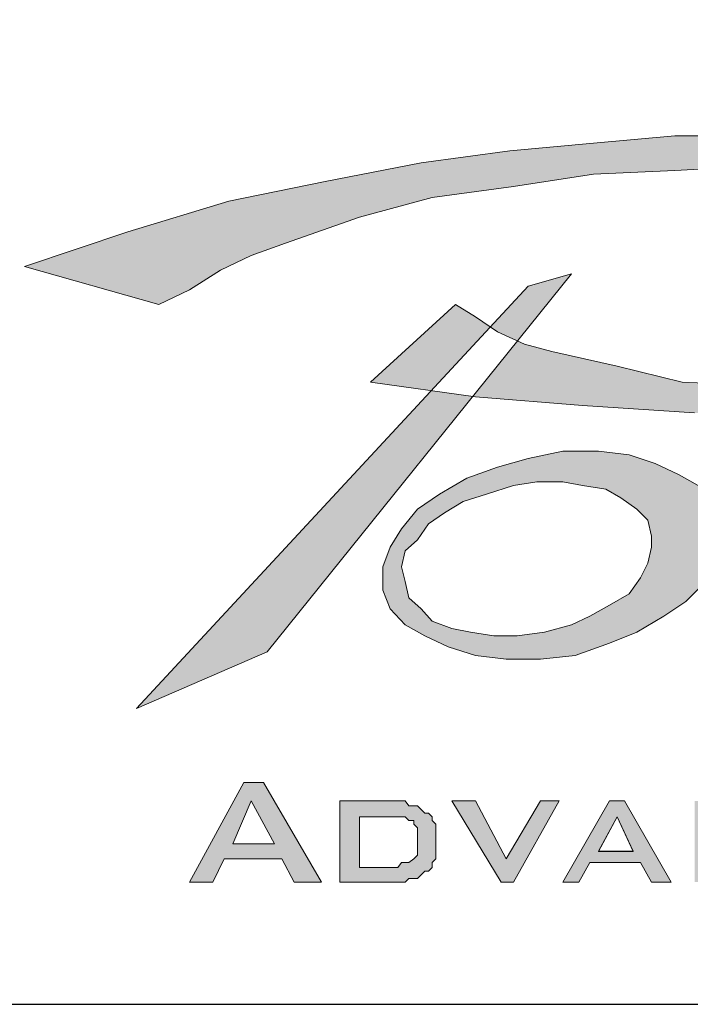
# Paper-space layout 'A3-V (Narrow)' of a CAD drawing. Header units: millimetres. Extents: x -4 to 293, y -14 to 406.
# Tile 4 of 17: x 101 to 114, y 6 to 25. Entities that reach past the tile are written whole.
import ezdxf

# ---------------------------------------------------------------- set-up
doc = ezdxf.new("R2010")
doc.units = ezdxf.units.MM
for name, color, linetype in [('Disegno1', 2, 'Continuous'), ('Tabella', 7, 'Continuous'), ('TabellaCampi', 2, 'Continuous'), ('TabellaIntestazioni', 1, 'Continuous')]:
    doc.layers.add(name, color=color, linetype=linetype)
doc.styles.get("Standard").update_dxf_attribs({"font": 'arial.ttf', "height": 3})

# ---------------------------------------------------------------- blocks, each defined once
blk = doc.blocks.new('L')
h = blk.add_hatch(color=5)
h.paths.add_polyline_path([(50.912, 9.696), (50.695, 9.334), (50.454, 9.021), (50.164, 8.659), (49.923, 8.274), (49.634, 7.912), (49.417, 7.526), (49.176, 7.213), (48.959, 6.852), (48.887, 6.707), (48.887, 6.466), (48.959, 6.321), (49.031, 6.177), (49.176, 6.104), (49.321, 6.008), (49.489, 5.935), (49.706, 5.935), (50.164, 5.935), (50.622, 6.104), (51.056, 6.249), (51.514, 6.393), (51.9, 6.707), (52.189, 6.924), (52.43, 7.141), (52.503, 7.382), (52.43, 7.382), (52.334, 7.382), (52.189, 7.382), (51.972, 7.31), (51.828, 7.31), (51.659, 7.31), (51.514, 7.31), (51.442, 7.31), (51.442, 7.213), (51.37, 7.141), (51.37, 7.068), (51.297, 6.924), (51.129, 6.852), (51.056, 6.707), (50.839, 6.61), (50.622, 6.466), (50.454, 6.393), (50.237, 6.393), (50.164, 6.393), (50.092, 6.393), (50.02, 6.466), (49.923, 6.538), (49.923, 6.707), (49.923, 6.779), (50.02, 6.996), (50.164, 7.382), (50.381, 7.912), (50.695, 8.346), (50.984, 8.876), (51.225, 9.334), (51.442, 9.624), (51.587, 9.696), (51.828, 9.696), (52.045, 9.792), (52.334, 9.792), (52.647, 9.792), (52.937, 9.696), (53.178, 9.696), (53.467, 9.624), (53.636, 9.551), (53.708, 9.624), (53.708, 9.696), (53.853, 9.865), (53.925, 10.009), (53.997, 10.154), (54.069, 10.299), (54.142, 10.467), (54.238, 10.54), (53.997, 10.54), (53.78, 10.54), (53.395, 10.467), (53.033, 10.467), (52.647, 10.395), (52.334, 10.299), (52.045, 10.226), (51.828, 10.226), (52.045, 10.467), (52.262, 10.757), (52.575, 11.07), (52.937, 11.359), (53.322, 11.745), (53.708, 12.034), (54.069, 12.348), (54.528, 12.637), (53.033, 12.637), (52.864, 12.42), (52.647, 12.203), (52.503, 11.89), (52.189, 11.6), (51.972, 11.215), (51.659, 10.829), (51.442, 10.467), (51.129, 10.009), (50.695, 10.009), (50.309, 9.937), (50.02, 9.937), (49.779, 9.865), (49.562, 9.865), (49.321, 9.865), (49.104, 9.865), (48.814, 9.937), (49.176, 10.54), (49.489, 11.07), (49.851, 11.432), (50.237, 11.745), (50.622, 11.89), (51.056, 11.962), (51.587, 11.962), (52.117, 11.817), (52.72, 12.565), (52.647, 12.637), (52.575, 12.637), (52.43, 12.637), (52.262, 12.637), (52.045, 12.637), (51.828, 12.565), (51.587, 12.565), (50.839, 12.492), (50.164, 12.275), (49.634, 11.89), (49.248, 11.504), (48.887, 11.142), (48.573, 10.684), (48.356, 10.226), (48.115, 9.937), (46.548, 9.937), (46.621, 9.865), (46.693, 9.696), (46.765, 9.624), (46.765, 9.551), (46.838, 9.479), (46.91, 9.407), (47.006, 9.407), (47.079, 9.407), (47.151, 9.407), (47.223, 9.407), (47.368, 9.407), (47.44, 9.407), (47.609, 9.407), (47.754, 9.407), (47.971, 9.479), (44.21, 4.2), (44.957, 3.597), (45.56, 4.441), (46.018, 5.188), (46.548, 5.935), (47.006, 6.707), (47.44, 7.454), (47.898, 8.129), (48.284, 8.804), (48.646, 9.479), (48.887, 9.551), (49.176, 9.551), (49.489, 9.551), (49.779, 9.624), (50.092, 9.624), (50.381, 9.624), (50.695, 9.624)])
h.paths.add_polyline_path([(46.548, 3.091), (48.212, 3.091), (48.212, 2.778), (46.91, 2.778), (46.91, 2.488), (47.681, 2.488), (47.681, 2.175), (46.91, 2.175), (46.91, 1.789), (48.212, 1.789), (48.212, 1.5), (46.548, 1.5)])
h.paths.add_polyline_path([(50.164, 2.778), (49.104, 2.778), (49.104, 2.488), (50.092, 2.488), (50.164, 2.488), (50.237, 2.488), (50.309, 2.488), (50.309, 2.392), (50.381, 2.392), (50.454, 2.32), (50.454, 2.247), (50.454, 2.175), (50.526, 2.175), (50.526, 2.103), (50.526, 1.886), (50.526, 1.789), (50.454, 1.789), (50.454, 1.717), (50.454, 1.645), (50.454, 1.572), (50.381, 1.572), (50.309, 1.5), (50.237, 1.5), (50.164, 1.5), (50.092, 1.5), (49.104, 1.5), (49.031, 1.5), (48.959, 1.5), (48.887, 1.5), (48.887, 1.572), (48.814, 1.572), (48.718, 1.645), (48.718, 1.717), (48.718, 1.789), (48.718, 1.886), (48.718, 1.958), (49.031, 1.958), (49.031, 1.789), (50.164, 1.789), (50.164, 2.175), (49.176, 2.175), (49.104, 2.175), (49.031, 2.175), (48.959, 2.175), (48.887, 2.175), (48.887, 2.247), (48.814, 2.247), (48.814, 2.32), (48.814, 2.392), (48.814, 2.488), (48.814, 2.561), (48.814, 2.705), (48.814, 2.778), (48.814, 2.85), (48.814, 2.922), (48.887, 2.995), (48.959, 3.091), (49.031, 3.091), (49.104, 3.091), (49.176, 3.091), (50.092, 3.091), (50.164, 3.091), (50.237, 3.091), (50.309, 3.091), (50.381, 2.995), (50.454, 2.922), (50.454, 2.85), (50.454, 2.778), (50.454, 2.705), (50.164, 2.633)])
h.paths.add_polyline_path([(46.163, 8.587), (46.163, 8.201), (46.09, 7.743), (45.873, 7.382), (45.488, 6.996), (45.03, 6.707), (44.596, 6.393), (43.993, 6.177), (43.294, 6.008), (42.619, 5.863), (41.944, 5.863), (41.414, 5.935), (40.811, 6.104), (40.377, 6.321), (39.992, 6.538), (39.702, 6.924), (39.534, 7.31), (39.534, 7.671), (39.702, 8.057), (39.919, 8.418), (40.209, 8.804), (40.667, 9.093), (41.197, 9.407), (41.8, 9.624), (42.475, 9.865), (43.077, 9.937), (43.752, 9.937), (44.355, 9.865), (44.885, 9.696), (45.343, 9.551), (45.705, 9.262), (46.018, 8.949)])
h.paths.add_polyline_path([(42.089, 9.262), (42.547, 9.334), (43.077, 9.334), (43.463, 9.334), (43.897, 9.19), (44.21, 9.021), (44.499, 8.876), (44.741, 8.587), (44.813, 8.346), (44.813, 8.057), (44.741, 7.743), (44.596, 7.454), (44.355, 7.213), (43.993, 6.924), (43.608, 6.779), (43.222, 6.538), (42.692, 6.466), (42.258, 6.393), (41.727, 6.393), (41.269, 6.393), (40.884, 6.538), (40.522, 6.707), (40.305, 6.852), (40.064, 7.068), (39.992, 7.382), (39.919, 7.671), (40.064, 7.984), (40.209, 8.274), (40.45, 8.515), (40.739, 8.732), (41.125, 8.949), (41.583, 9.19)], flags=16)
h.paths.add_polyline_path([(37.653, 10.082), (37.798, 10.082), (38.184, 10.082), (38.642, 10.009), (39.172, 10.009), (39.702, 9.937), (40.136, 9.865), (40.45, 9.865), (40.594, 9.792), (40.377, 9.696), (40.136, 9.624), (39.919, 9.479), (39.775, 9.407), (39.606, 9.262), (39.534, 9.19), (39.389, 9.021), (39.389, 8.949), (38.859, 9.262), (38.256, 9.407), (37.726, 9.551), (37.123, 9.551), (36.593, 9.551), (36.087, 9.479), (35.628, 9.407), (35.243, 9.262), (34.881, 9.093), (34.64, 8.949), (34.568, 8.804), (34.568, 8.659), (34.712, 8.515), (35.026, 8.346), (35.484, 8.274), (36.087, 8.274), (36.448, 8.274), (36.906, 8.274), (37.436, 8.201), (37.967, 8.201), (38.401, 8.057), (38.786, 7.816), (38.931, 7.743), (39.1, 7.526), (39.172, 7.382), (39.172, 7.141), (39.1, 7.068), (39.003, 6.996), (38.859, 6.852), (38.786, 6.779), (38.642, 6.61), (38.401, 6.538), (38.256, 6.466), (38.184, 6.393), (37.726, 6.249), (37.364, 6.177), (36.978, 6.104), (36.593, 6.008), (36.159, 6.008), (35.773, 5.935), (35.387, 6.008), (35.098, 6.008), (34.712, 6.104), (34.351, 6.177), (33.965, 6.321), (33.579, 6.466), (33.218, 6.61), (32.905, 6.779), (32.76, 6.996), (32.688, 7.141), (32.76, 7.141), (32.76, 7.213), (32.832, 7.213), (32.905, 7.31), (32.977, 7.31), (33.507, 6.924), (34.038, 6.61), (34.64, 6.466), (35.243, 6.321), (35.845, 6.321), (36.376, 6.321), (36.906, 6.393), (37.364, 6.466), (37.726, 6.61), (38.039, 6.779), (38.184, 6.996), (38.184, 7.141), (38.039, 7.31), (37.726, 7.526), (37.195, 7.599), (36.448, 7.671), (36.159, 7.743), (35.773, 7.816), (35.387, 7.912), (34.954, 8.057), (34.568, 8.201), (34.351, 8.346), (34.11, 8.659), (34.11, 8.876), (34.11, 9.093), (34.279, 9.262), (34.423, 9.407), (34.568, 9.551), (35.026, 9.792), (35.556, 9.937), (36.159, 10.009), (36.689, 10.082), (37.195, 10.082)])
h.paths.add_polyline_path([(34.881, 10.154), (34.568, 10.009), (34.351, 9.937), (34.11, 9.792), (33.893, 9.624), (33.748, 9.551), (33.579, 9.407), (33.507, 9.262), (33.435, 9.093), (33.29, 9.093), (33.146, 9.093), (32.905, 9.093), (32.76, 9.093), (32.615, 9.093), (32.374, 9.021), (32.23, 9.021), (32.013, 8.949), (31.482, 8.804), (31.024, 8.587), (30.494, 8.274), (29.964, 7.912), (29.457, 7.526), (28.999, 7.141), (28.541, 6.779), (28.252, 6.393), (28.156, 6.321), (28.011, 6.177), (27.939, 6.104), (27.794, 5.935), (27.722, 5.791), (27.553, 5.719), (27.481, 5.646), (27.481, 5.574), (27.408, 5.719), (27.408, 5.791), (27.336, 5.935), (27.264, 6.008), (27.264, 6.104), (27.191, 6.249), (27.119, 6.321), (27.119, 6.466), (27.408, 6.779), (27.722, 7.141), (28.011, 7.526), (28.252, 7.912), (28.397, 8.346), (28.614, 8.804), (28.758, 9.262), (28.999, 9.792), (30.663, 10.009), (30.494, 9.696), (30.277, 9.479), (30.06, 9.19), (29.819, 8.876), (29.602, 8.587), (29.361, 8.274), (29.144, 7.912), (28.927, 7.599), (29.144, 7.743), (29.361, 7.912), (29.602, 8.129), (29.891, 8.274), (30.205, 8.515), (30.494, 8.732), (30.735, 8.876), (30.952, 9.021), (31.169, 9.093), (31.41, 9.262), (31.627, 9.334), (31.868, 9.479), (32.085, 9.551), (32.302, 9.696), (32.543, 9.792), (32.688, 9.865), (33.146, 10.009), (33.579, 10.082), (34.038, 10.154), (34.351, 10.154), (34.64, 10.226), (34.785, 10.154)])
h.paths.add_polyline_path([(37.581, 3.091), (37.653, 3.091), (37.653, 2.995), (37.726, 2.995), (37.726, 2.922), (37.798, 2.922), (37.798, 2.85), (37.798, 2.778), (37.798, 2.705), (37.798, 1.886), (37.798, 1.789), (37.798, 1.717), (37.798, 1.645), (37.726, 1.645), (37.726, 1.572), (37.653, 1.572), (37.653, 1.5), (37.581, 1.5), (37.509, 1.5), (37.436, 1.5), (36.231, 1.5), (36.159, 1.5), (36.087, 1.5), (35.99, 1.5), (35.99, 1.572), (35.918, 1.572), (35.918, 1.645), (35.845, 1.645), (35.845, 1.717), (35.845, 1.789), (35.845, 1.886), (35.845, 2.705), (35.845, 2.778), (35.845, 2.85), (35.845, 2.922), (35.918, 2.922), (35.918, 2.995), (35.99, 2.995), (35.99, 3.091), (36.087, 3.091), (36.159, 3.091), (36.231, 3.091), (37.436, 3.091), (37.509, 3.091)])
h.paths.add_polyline_path([(38.497, 3.091), (38.859, 3.091), (38.859, 1.789), (39.992, 1.789), (39.992, 1.5), (38.497, 1.5)])
h.paths.add_polyline_path([(42.017, 2.778), (40.739, 2.778), (40.739, 1.789), (42.017, 1.789)], flags=16)
h.paths.add_polyline_path([(40.45, 2.705), (40.45, 2.778), (40.45, 2.85), (40.45, 2.922), (40.45, 2.995), (40.522, 2.995), (40.594, 3.091), (40.667, 3.091), (40.739, 3.091), (40.811, 3.091), (41.944, 3.091), (42.017, 3.091), (42.089, 3.091), (42.185, 3.091), (42.258, 3.091), (42.258, 2.995), (42.33, 2.995), (42.33, 2.922), (42.33, 2.85), (42.402, 2.85), (42.402, 2.778), (42.402, 2.705), (42.402, 1.886), (42.402, 1.789), (42.402, 1.717), (42.33, 1.717), (42.33, 1.645), (42.33, 1.572), (42.258, 1.572), (42.258, 1.5), (42.185, 1.5), (42.089, 1.5), (42.017, 1.5), (41.944, 1.5), (40.811, 1.5), (40.739, 1.5), (40.667, 1.5), (40.594, 1.5), (40.522, 1.572), (40.45, 1.572), (40.45, 1.645), (40.45, 1.717), (40.45, 1.789), (40.45, 1.886)])
h.paths.add_polyline_path([(44.499, 2.778), (43.391, 2.778), (43.391, 1.789), (44.499, 1.789), (44.499, 2.103), (43.897, 2.103), (43.897, 2.392), (44.885, 2.392), (44.885, 1.886), (44.885, 1.789), (44.885, 1.717), (44.813, 1.645), (44.813, 1.572), (44.741, 1.572), (44.741, 1.5), (44.668, 1.5), (44.596, 1.5), (44.499, 1.5), (43.391, 1.5), (43.294, 1.5), (43.222, 1.5), (43.15, 1.5), (43.077, 1.572), (43.005, 1.645), (43.005, 1.717), (43.005, 1.789), (43.005, 1.886), (43.005, 2.705), (43.005, 2.778), (43.005, 2.85), (43.005, 2.922), (43.077, 2.995), (43.15, 3.091), (43.222, 3.091), (43.294, 3.091), (43.391, 3.091), (44.499, 3.091), (44.596, 3.091), (44.668, 3.091), (44.741, 3.091), (44.741, 2.995), (44.813, 2.995), (44.813, 2.922), (44.885, 2.85), (44.885, 2.778), (44.885, 2.705), (44.499, 2.633)])
h.paths.add_polyline_path([(45.488, 3.091), (45.873, 3.091), (45.873, 1.5), (45.488, 1.5)])
h.paths.add_polyline_path([(29.747, 3.091), (29.819, 3.091), (29.891, 3.091), (29.964, 3.091), (29.964, 2.995), (30.06, 2.995), (30.06, 2.922), (30.132, 2.85), (30.132, 2.778), (30.132, 2.705), (30.132, 2.561), (29.747, 2.488), (29.747, 2.778), (28.758, 2.778), (28.758, 1.789), (29.747, 1.789), (29.747, 2.103), (30.132, 2.03), (30.132, 1.886), (30.132, 1.789), (30.132, 1.717), (30.06, 1.645), (30.06, 1.572), (29.964, 1.572), (29.964, 1.5), (29.891, 1.5), (29.819, 1.5), (29.747, 1.5), (28.758, 1.5), (28.686, 1.5), (28.614, 1.5), (28.541, 1.5), (28.469, 1.572), (28.397, 1.645), (28.397, 1.717), (28.397, 1.789), (28.397, 1.886), (28.397, 2.705), (28.397, 2.778), (28.397, 2.85), (28.397, 2.922), (28.469, 2.995), (28.541, 3.091), (28.614, 3.091), (28.686, 3.091), (28.758, 3.091)])
h.paths.add_polyline_path([(30.735, 3.091), (31.097, 3.091), (31.097, 2.488), (32.23, 2.488), (32.23, 3.091), (32.615, 3.091), (32.615, 1.5), (32.23, 1.5), (32.23, 2.175), (31.097, 2.175), (31.097, 1.5), (30.735, 1.5)])
h.paths.add_polyline_path([(33.29, 3.091), (33.579, 3.091), (34.881, 2.03), (34.881, 3.091), (35.17, 3.091), (35.17, 1.5), (34.954, 1.5), (33.676, 2.561), (33.676, 1.5), (33.29, 1.5)])
h.paths.add_polyline_path([(37.436, 2.778), (36.231, 2.778), (36.231, 1.789), (37.436, 1.789)], flags=16)
h.paths.add_polyline_path([(27.481, 9.021), (27.191, 9.334), (26.806, 9.551), (26.275, 9.696), (25.673, 9.865), (25.07, 9.865), (24.395, 9.865), (23.72, 9.696), (23.045, 9.551), (22.443, 9.334), (21.912, 9.021), (21.551, 8.659), (21.237, 8.346), (21.02, 7.984), (20.948, 7.599), (21.02, 7.213), (21.165, 6.852), (21.551, 6.538), (21.912, 6.321), (22.443, 6.177), (22.973, 6.008), (23.648, 6.008), (24.323, 6.008), (24.998, 6.104), (25.239, 6.177), (25.456, 6.249), (25.769, 6.393), (26.058, 6.466), (26.275, 6.61), (26.589, 6.707), (26.806, 6.852), (27.047, 6.924), (25.842, 7.141), (25.673, 6.996), (25.456, 6.852), (25.167, 6.707), (24.853, 6.61), (24.178, 6.466), (23.431, 6.466), (23.045, 6.466), (22.756, 6.538), (22.443, 6.61), (22.153, 6.779), (21.84, 6.924), (21.695, 7.141), (21.551, 7.454), (21.454, 7.743), (27.481, 7.599), (27.553, 7.743), (27.649, 7.912), (27.722, 7.984), (27.722, 8.129), (27.722, 8.274), (27.722, 8.418), (27.722, 8.587), (27.722, 8.659)])
h.paths.add_polyline_path([(22.901, 8.949), (23.262, 9.021), (23.648, 9.093), (23.865, 9.19), (24.251, 9.262), (24.636, 9.262), (25.07, 9.262), (25.6, 9.19), (26.058, 9.093), (26.372, 8.876), (26.516, 8.732), (26.589, 8.587), (26.589, 8.418), (26.589, 8.201), (21.454, 7.984), (21.623, 8.201), (21.84, 8.418), (22.226, 8.659), (22.515, 8.804)], flags=16)
h.paths.add_polyline_path([(20.707, 15.506), (21.84, 15.12), (22.973, 14.758), (23.865, 14.373), (24.636, 14.083), (25.239, 13.698), (25.673, 13.408), (26.058, 13.095), (26.203, 12.806), (26.275, 12.565), (26.203, 12.348), (26.058, 12.107), (25.769, 11.89), (25.383, 11.673), (24.323, 11.359), (22.973, 11.07), (21.31, 10.829), (19.429, 10.684), (17.404, 10.612), (15.283, 10.612), (13.114, 10.684), (10.92, 10.829), (8.823, 10.998), (6.774, 11.287), (8.437, 12.806), (8.823, 12.565), (9.257, 12.275), (9.787, 12.034), (10.317, 11.89), (11.595, 11.6), (12.873, 11.287), (14.319, 11.215), (15.813, 11.142), (17.236, 11.142), (18.682, 11.215), (20.032, 11.359), (21.237, 11.6), (22.298, 11.89), (23.118, 12.203), (23.431, 12.42), (23.648, 12.565), (23.793, 12.806), (23.865, 13.023), (23.865, 13.24), (23.793, 13.481), (23.576, 13.698), (23.359, 13.915), (22.756, 14.3), (21.985, 14.614), (21.02, 14.831), (19.887, 15.048), (18.61, 15.289), (17.236, 15.433), (15.813, 15.506), (14.222, 15.506), (12.728, 15.433), (11.137, 15.361), (9.57, 15.12), (7.979, 14.903), (6.557, 14.517), (5.11, 14.011), (4.435, 13.77), (3.833, 13.481), (3.23, 13.095), (2.628, 12.806), (0, 13.553), (2.025, 14.228), (4.002, 14.831), (5.882, 15.216), (7.762, 15.578), (9.498, 15.819), (11.137, 15.964), (12.728, 16.108), (14.15, 16.108), (15.597, 16.108), (16.874, 16.036), (18.007, 15.891), (19.044, 15.819)])
h.paths.add_polyline_path([(20.707, 9.696), (21.02, 9.865), (21.237, 10.009), (21.551, 10.154), (21.768, 10.154), (21.985, 10.154), (22.153, 10.154), (22.298, 10.154), (22.37, 10.154), (22.443, 10.154), (22.587, 10.082), (22.828, 10.009), (23.045, 9.865), (22.443, 9.792), (21.84, 9.551), (21.237, 9.334), (20.635, 8.949), (20.104, 8.587), (19.646, 8.201), (19.285, 7.912), (18.971, 7.671), (16.729, 5.646), (16.633, 5.646), (16.633, 5.719), (16.561, 5.719), (16.488, 5.719), (16.416, 5.791), (16.344, 5.791), (16.271, 5.863), (16.344, 6.008), (16.488, 6.249), (16.561, 6.466), (16.633, 6.707), (16.802, 6.924), (16.874, 7.068), (16.946, 7.31), (17.019, 7.454), (17.091, 7.671), (17.236, 7.912), (17.332, 8.129), (17.404, 8.274), (17.549, 8.515), (17.621, 8.732), (17.694, 8.949), (17.838, 9.19), (17.766, 9.093), (17.694, 9.021), (17.549, 8.949), (17.477, 8.876), (17.332, 8.804), (17.163, 8.732), (16.946, 8.587), (16.802, 8.515), (16.633, 8.346), (16.416, 8.274), (16.271, 8.129), (16.127, 7.984), (15.886, 7.816), (15.741, 7.743), (15.597, 7.599), (15.524, 7.526), (15.283, 7.382), (15.066, 7.141), (14.922, 6.996), (14.68, 6.852), (14.536, 6.61), (14.391, 6.393), (14.222, 6.177), (14.078, 5.935), (14.078, 5.863), (14.006, 5.863), (14.006, 5.791), (13.933, 5.719), (13.861, 5.574), (13.789, 5.646), (13.716, 5.719), (13.62, 5.719), (13.548, 5.791), (13.475, 5.791), (13.403, 5.863), (13.258, 5.863), (13.186, 5.863), (13.331, 6.104), (13.403, 6.321), (13.548, 6.538), (13.716, 6.779), (13.789, 6.996), (13.933, 7.141), (14.006, 7.382), (14.078, 7.599), (14.15, 7.816), (14.319, 8.057), (14.391, 8.274), (14.464, 8.515), (14.608, 8.732), (14.753, 9.021), (14.825, 9.262), (14.994, 9.479), (15.138, 9.551), (15.355, 9.551), (15.597, 9.624), (15.813, 9.696), (15.958, 9.792), (16.199, 9.792), (16.416, 9.865), (16.633, 9.937), (16.416, 9.696), (16.271, 9.479), (16.127, 9.19), (15.886, 8.949), (15.741, 8.659), (15.524, 8.346), (15.283, 7.912), (14.922, 7.454), (15.138, 7.526), (15.283, 7.671), (15.524, 7.816), (15.669, 7.984), (15.886, 8.129), (16.127, 8.274), (16.271, 8.418), (16.488, 8.587), (16.633, 8.732), (16.874, 8.804), (17.091, 9.021), (17.332, 9.19), (17.621, 9.334), (17.838, 9.479), (18.079, 9.624), (18.369, 9.792), (18.441, 9.792), (18.537, 9.792), (18.682, 9.792), (18.754, 9.792), (18.827, 9.792), (18.971, 9.792), (19.044, 9.792), (19.14, 9.792), (18.971, 9.479), (18.754, 9.19), (18.537, 8.876), (18.296, 8.515), (18.079, 8.057), (17.766, 7.599), (17.477, 7.068), (17.163, 6.538), (17.694, 6.924), (18.224, 7.454), (18.827, 7.984), (19.429, 8.659), (20.104, 9.19)])
h.paths.add_polyline_path([(12.342, 9.696), (12.8, 9.479), (13.186, 9.262), (13.475, 8.949), (13.62, 8.587), (13.62, 8.129), (13.548, 7.743), (13.331, 7.382), (12.945, 6.996), (12.511, 6.707), (11.981, 6.393), (11.45, 6.177), (10.775, 5.935), (10.1, 5.863), (9.425, 5.863), (8.823, 5.935), (8.292, 6.104), (7.834, 6.321), (7.449, 6.538), (7.159, 6.852), (7.015, 7.213), (7.015, 7.671), (7.159, 8.057), (7.376, 8.418), (7.69, 8.804), (8.124, 9.093), (8.654, 9.407), (9.257, 9.624), (9.859, 9.792), (10.534, 9.937), (11.233, 9.937), (11.836, 9.865)])
h.paths.add_polyline_path([(21.695, 2.561), (21.623, 2.633), (21.551, 2.705), (21.454, 2.705), (21.454, 2.778), (21.382, 2.778), (21.31, 2.778), (21.237, 2.778), (21.165, 2.778), (20.49, 2.778), (20.49, 1.789), (21.02, 1.789), (21.093, 1.789), (21.165, 1.789), (21.237, 1.789), (21.31, 1.789), (21.382, 1.886), (21.454, 1.886), (21.551, 1.886), (21.623, 1.958), (21.623, 2.03), (21.695, 2.103), (21.695, 2.175), (21.695, 2.247), (21.695, 2.32), (21.695, 2.392), (21.695, 2.488)], flags=16)
h.paths.add_polyline_path([(21.165, 3.091), (21.31, 3.091), (21.382, 3.091), (21.454, 3.091), (21.551, 2.995), (21.623, 2.995), (21.695, 2.922), (21.768, 2.922), (21.84, 2.85), (21.912, 2.85), (21.912, 2.778), (21.985, 2.705), (21.985, 2.633), (22.057, 2.561), (22.057, 2.488), (22.057, 2.392), (22.057, 2.32), (22.057, 2.175), (22.057, 2.103), (22.057, 2.03), (21.985, 1.958), (21.985, 1.886), (21.912, 1.789), (21.912, 1.717), (21.84, 1.717), (21.768, 1.645), (21.695, 1.572), (21.623, 1.572), (21.551, 1.572), (21.382, 1.5), (21.31, 1.5), (21.165, 1.5), (21.093, 1.5), (20.104, 1.5), (20.104, 3.091)])
h.paths.add_polyline_path([(24.636, 3.091), (23.72, 3.091), (23.72, 3.453), (25.914, 3.453), (25.914, 3.091), (25.07, 3.091), (25.07, 1.5), (24.636, 1.5)])
h.paths.add_polyline_path([(26.203, 3.091), (27.866, 3.091), (27.866, 2.778), (26.589, 2.778), (26.589, 2.488), (27.336, 2.488), (27.336, 2.175), (26.589, 2.175), (26.589, 1.789), (27.866, 1.789), (27.866, 1.5), (26.203, 1.5)])
h.paths.add_polyline_path([(13.114, 3.091), (13.331, 3.091), (14.608, 2.03), (14.608, 3.091), (14.994, 3.091), (14.994, 1.5), (14.68, 1.5), (13.403, 2.561), (13.403, 1.5), (13.114, 1.5)])
h.paths.add_polyline_path([(16.946, 2.778), (15.958, 2.778), (15.958, 1.789), (16.946, 1.789), (16.946, 2.103), (17.332, 2.03), (17.332, 1.886), (17.332, 1.789), (17.332, 1.717), (17.332, 1.645), (17.236, 1.572), (17.163, 1.5), (17.091, 1.5), (17.019, 1.5), (16.946, 1.5), (15.958, 1.5), (15.886, 1.5), (15.813, 1.5), (15.741, 1.5), (15.741, 1.572), (15.669, 1.572), (15.669, 1.645), (15.597, 1.717), (15.597, 1.789), (15.597, 1.886), (15.597, 2.705), (15.597, 2.778), (15.597, 2.85), (15.669, 2.922), (15.669, 2.995), (15.741, 2.995), (15.741, 3.091), (15.813, 3.091), (15.886, 3.091), (15.958, 3.091), (16.946, 3.091), (17.019, 3.091), (17.091, 3.091), (17.163, 3.091), (17.236, 2.995), (17.332, 2.922), (17.332, 2.85), (17.332, 2.778), (17.332, 2.705), (17.332, 2.561), (16.946, 2.488)])
h.paths.add_polyline_path([(17.935, 3.091), (19.574, 3.091), (19.574, 2.778), (18.296, 2.778), (18.296, 2.488), (19.044, 2.488), (19.044, 2.175), (18.296, 2.175), (18.296, 1.789), (19.574, 1.789), (19.574, 1.5), (17.935, 1.5)])
h.paths.add_polyline_path([(12.27, 8.274), (12.27, 8.057), (12.198, 7.743), (12.053, 7.454), (11.836, 7.141), (11.45, 6.924), (11.065, 6.707), (10.703, 6.538), (10.173, 6.393), (9.642, 6.321), (9.184, 6.321), (8.726, 6.393), (8.365, 6.466), (7.979, 6.61), (7.762, 6.852), (7.521, 7.068), (7.449, 7.382), (7.376, 7.671), (7.449, 7.984), (7.69, 8.201), (7.907, 8.515), (8.22, 8.732), (8.582, 8.949), (9.04, 9.093), (9.57, 9.262), (10.028, 9.334), (10.534, 9.334), (10.92, 9.262), (11.378, 9.19), (11.667, 9.021), (11.981, 8.804), (12.198, 8.587)], flags=16)
h.paths.add_polyline_path([(10.703, 13.408), (9.859, 13.167), (2.194, 4.899), (4.749, 6.008)])
h.paths.add_polyline_path([(4.291, 3.453), (4.677, 3.453), (5.81, 1.5), (5.279, 1.5), (5.038, 1.958), (3.905, 1.958), (3.688, 1.5), (3.23, 1.5)])
h.paths.add_polyline_path([(7.69, 2.561), (7.617, 2.633), (7.617, 2.705), (7.521, 2.705), (7.449, 2.778), (7.376, 2.778), (7.304, 2.778), (7.232, 2.778), (7.159, 2.778), (6.557, 2.778), (6.557, 1.789), (7.015, 1.789), (7.087, 1.789), (7.159, 1.789), (7.232, 1.789), (7.304, 1.789), (7.376, 1.886), (7.449, 1.886), (7.521, 1.886), (7.617, 1.958), (7.69, 2.03), (7.69, 2.103), (7.69, 2.175), (7.69, 2.247), (7.69, 2.32), (7.69, 2.392), (7.69, 2.488)], flags=16)
h.paths.add_polyline_path([(6.171, 3.091), (7.159, 3.091), (7.304, 3.091), (7.376, 3.091), (7.449, 3.091), (7.521, 2.995), (7.69, 2.995), (7.762, 2.922), (7.834, 2.85), (7.907, 2.85), (7.979, 2.778), (7.979, 2.705), (8.051, 2.633), (8.051, 2.561), (8.051, 2.488), (8.051, 2.392), (8.051, 2.32), (8.051, 2.175), (8.051, 2.103), (8.051, 2.03), (8.051, 1.958), (7.979, 1.886), (7.979, 1.789), (7.907, 1.717), (7.834, 1.717), (7.762, 1.645), (7.69, 1.572), (7.617, 1.572), (7.521, 1.572), (7.449, 1.5), (7.304, 1.5), (7.232, 1.5), (7.087, 1.5), (6.171, 1.5)])
h.paths.add_polyline_path([(8.365, 3.091), (8.823, 3.091), (9.425, 1.958), (10.1, 3.091), (10.462, 3.091), (9.57, 1.5), (9.329, 1.5)])
h.paths.add_polyline_path([(11.45, 3.091), (11.74, 3.091), (12.656, 1.5), (12.27, 1.5), (12.053, 1.886), (11.065, 1.886), (10.848, 1.5), (10.534, 1.5)])
h.paths.add_polyline_path([(11.233, 2.103), (11.908, 2.103), (11.595, 2.778)], flags=16)
h.paths.add_polyline_path([(4.074, 2.247), (4.893, 2.247), (4.435, 3.091)], flags=16)
at = {"layer": 'Tabella', "color": 7, "lineweight": 0}
for p, q in [((11.137, 15.964), (12.728, 16.108)), ((12.728, 16.108), (14.15, 16.108)), ((7.762, 15.578), (9.498, 15.819)), ((9.498, 15.819), (11.137, 15.964)), ((5.882, 15.216), (7.762, 15.578)), ((12.728, 15.433), (11.137, 15.361)), ((14.222, 15.506), (12.728, 15.433)), ((11.137, 15.361), (9.57, 15.12)), ((4.002, 14.831), (5.882, 15.216)), ((9.57, 15.12), (7.979, 14.903)), ((7.979, 14.903), (6.557, 14.517)), ((2.025, 14.228), (4.002, 14.831)), ((6.557, 14.517), (5.11, 14.011)), ((0, 13.553), (2.025, 14.228)), ((5.11, 14.011), (4.435, 13.77)), ((4.435, 13.77), (3.833, 13.481)), ((0, 13.553), (0, 13.553)), ((2.628, 12.806), (0, 13.553)), ((3.833, 13.481), (3.23, 13.095)), ((4.749, 6.008), (10.703, 13.408)), ((10.703, 13.408), (9.859, 13.167)), ((9.859, 13.167), (2.194, 4.899)), ((9.859, 13.167), (9.859, 13.167)), ((3.23, 13.095), (2.628, 12.806)), ((6.774, 11.287), (8.437, 12.806)), ((8.437, 12.806), (8.823, 12.565)), ((8.823, 12.565), (9.257, 12.275)), ((9.257, 12.275), (9.787, 12.034)), ((9.787, 12.034), (10.317, 11.89)), ((10.317, 11.89), (11.595, 11.6)), ((11.595, 11.6), (12.873, 11.287)), ((8.823, 10.998), (6.774, 11.287)), ((12.873, 11.287), (14.319, 11.215)), ((10.92, 10.829), (8.823, 10.998)), ((13.114, 10.684), (10.92, 10.829)), ((9.859, 9.792), (10.534, 9.937)), ((10.534, 9.937), (11.233, 9.937)), ((11.233, 9.937), (11.836, 9.865)), ((11.836, 9.865), (12.342, 9.696)), ((9.257, 9.624), (9.859, 9.792)), ((9.859, 9.792), (9.859, 9.792)), ((12.342, 9.696), (12.8, 9.479)), ((8.654, 9.407), (9.257, 9.624)), ((12.8, 9.479), (13.186, 9.262)), ((8.124, 9.093), (8.654, 9.407)), ((9.04, 9.093), (9.57, 9.262)), ((9.57, 9.262), (10.028, 9.334)), ((9.57, 9.262), (9.57, 9.262)), ((10.028, 9.334), (10.534, 9.334)), ((10.534, 9.334), (10.92, 9.262)), ((10.92, 9.262), (11.378, 9.19)), ((7.69, 8.804), (8.124, 9.093)), ((8.582, 8.949), (9.04, 9.093)), ((11.378, 9.19), (11.667, 9.021)), ((8.22, 8.732), (8.582, 8.949)), ((11.667, 9.021), (11.981, 8.804)), ((7.376, 8.418), (7.69, 8.804)), ((7.907, 8.515), (8.22, 8.732)), ((11.981, 8.804), (12.198, 8.587)), ((7.69, 8.201), (7.907, 8.515)), ((12.198, 8.587), (12.27, 8.274)), ((7.159, 8.057), (7.376, 8.418)), ((7.449, 7.984), (7.69, 8.201)), ((12.27, 8.274), (12.27, 8.057)), ((7.015, 7.671), (7.159, 8.057)), ((7.376, 7.671), (7.449, 7.984)), ((12.27, 8.057), (12.198, 7.743)), ((12.198, 7.743), (12.053, 7.454)), ((7.015, 7.213), (7.015, 7.671)), ((7.449, 7.382), (7.376, 7.671)), ((7.521, 7.068), (7.449, 7.382)), ((12.053, 7.454), (11.836, 7.141)), ((13.331, 7.382), (12.945, 6.996)), ((7.159, 6.852), (7.015, 7.213)), ((11.836, 7.141), (11.45, 6.924)), ((7.762, 6.852), (7.521, 7.068)), ((12.945, 6.996), (12.511, 6.707)), ((7.449, 6.538), (7.159, 6.852)), ((7.979, 6.61), (7.762, 6.852)), ((11.45, 6.924), (11.065, 6.707)), ((8.365, 6.466), (7.979, 6.61)), ((11.065, 6.707), (10.703, 6.538)), ((12.511, 6.707), (11.981, 6.393)), ((7.834, 6.321), (7.449, 6.538)), ((8.726, 6.393), (8.365, 6.466)), ((9.184, 6.321), (8.726, 6.393)), ((10.173, 6.393), (9.642, 6.321)), ((10.703, 6.538), (10.173, 6.393)), ((11.981, 6.393), (11.45, 6.177)), ((8.292, 6.104), (7.834, 6.321)), ((9.642, 6.321), (9.184, 6.321)), ((11.45, 6.177), (10.775, 5.935)), ((2.194, 4.899), (4.749, 6.008)), ((8.823, 5.935), (8.292, 6.104)), ((9.425, 5.863), (8.823, 5.935)), ((10.1, 5.863), (9.425, 5.863)), ((10.775, 5.935), (10.1, 5.863)), ((3.23, 1.5), (4.291, 3.453)), ((4.291, 3.453), (4.677, 3.453)), ((4.677, 3.453), (5.81, 1.5)), ((4.435, 3.091), (4.074, 2.247)), ((4.893, 2.247), (4.435, 3.091)), ((6.171, 3.091), (7.159, 3.091)), ((6.171, 1.5), (6.171, 3.091)), ((7.159, 3.091), (7.304, 3.091)), ((7.304, 3.091), (7.376, 3.091)), ((7.376, 3.091), (7.449, 3.091)), ((7.449, 3.091), (7.521, 2.995)), ((8.365, 3.091), (8.823, 3.091)), ((9.329, 1.5), (8.365, 3.091)), ((8.823, 3.091), (9.425, 1.958)), ((9.425, 1.958), (10.1, 3.091)), ((10.462, 3.091), (9.57, 1.5)), ((10.1, 3.091), (10.462, 3.091)), ((10.534, 1.5), (11.45, 3.091)), ((11.45, 3.091), (11.74, 3.091)), ((11.74, 3.091), (12.656, 1.5)), ((7.521, 2.995), (7.69, 2.995)), ((7.69, 2.995), (7.762, 2.922)), ((7.762, 2.922), (7.834, 2.85)), ((6.557, 2.778), (6.557, 1.789)), ((7.159, 2.778), (6.557, 2.778)), ((7.232, 2.778), (7.159, 2.778)), ((7.304, 2.778), (7.232, 2.778)), ((7.376, 2.778), (7.304, 2.778)), ((7.449, 2.778), (7.376, 2.778)), ((7.521, 2.705), (7.449, 2.778)), ((7.617, 2.705), (7.521, 2.705)), ((7.617, 2.633), (7.617, 2.705)), ((7.834, 2.85), (7.907, 2.85)), ((7.907, 2.85), (7.979, 2.778)), ((7.979, 2.778), (7.979, 2.705)), ((7.979, 2.705), (8.051, 2.633)), ((11.595, 2.778), (11.233, 2.103)), ((11.908, 2.103), (11.595, 2.778)), ((7.69, 2.561), (7.617, 2.633)), ((7.69, 2.488), (7.69, 2.561)), ((8.051, 2.633), (8.051, 2.561)), ((8.051, 2.561), (8.051, 2.488)), ((7.69, 2.392), (7.69, 2.488)), ((7.69, 2.32), (7.69, 2.392)), ((7.69, 2.247), (7.69, 2.32)), ((8.051, 2.488), (8.051, 2.392)), ((8.051, 2.392), (8.051, 2.32)), ((8.051, 2.32), (8.051, 2.175)), ((4.074, 2.247), (4.074, 2.247)), ((4.074, 2.247), (4.893, 2.247)), ((7.69, 2.175), (7.69, 2.247)), ((7.69, 2.103), (7.69, 2.175)), ((8.051, 2.175), (8.051, 2.103)), ((3.905, 1.958), (3.688, 1.5)), ((5.038, 1.958), (3.905, 1.958)), ((5.279, 1.5), (5.038, 1.958)), ((7.521, 1.886), (7.617, 1.958)), ((7.617, 1.958), (7.69, 2.03)), ((7.69, 2.03), (7.69, 2.103)), ((8.051, 1.958), (7.979, 1.886)), ((8.051, 2.103), (8.051, 2.03)), ((8.051, 2.03), (8.051, 1.958)), ((11.233, 2.103), (11.233, 2.103)), ((11.233, 2.103), (11.908, 2.103)), ((6.557, 1.789), (6.557, 1.789)), ((6.557, 1.789), (7.015, 1.789)), ((7.015, 1.789), (7.087, 1.789)), ((7.087, 1.789), (7.159, 1.789)), ((7.159, 1.789), (7.232, 1.789)), ((7.232, 1.789), (7.304, 1.789)), ((7.304, 1.789), (7.376, 1.886)), ((7.376, 1.886), (7.449, 1.886)), ((7.449, 1.886), (7.521, 1.886)), ((7.979, 1.789), (7.907, 1.717)), ((7.979, 1.886), (7.979, 1.789)), ((11.065, 1.886), (10.848, 1.5)), ((12.053, 1.886), (11.065, 1.886)), ((12.27, 1.5), (12.053, 1.886)), ((7.521, 1.572), (7.449, 1.5)), ((7.617, 1.572), (7.521, 1.572)), ((7.69, 1.572), (7.617, 1.572)), ((7.762, 1.645), (7.69, 1.572)), ((7.834, 1.717), (7.762, 1.645)), ((7.907, 1.717), (7.834, 1.717)), ((3.23, 1.5), (3.23, 1.5)), ((3.688, 1.5), (3.23, 1.5)), ((5.81, 1.5), (5.279, 1.5)), ((6.171, 1.5), (6.171, 1.5)), ((7.087, 1.5), (6.171, 1.5)), ((7.232, 1.5), (7.087, 1.5)), ((7.304, 1.5), (7.232, 1.5)), ((7.449, 1.5), (7.304, 1.5)), ((9.329, 1.5), (9.329, 1.5)), ((9.57, 1.5), (9.329, 1.5)), ((10.534, 1.5), (10.534, 1.5)), ((10.848, 1.5), (10.534, 1.5)), ((12.656, 1.5), (12.27, 1.5))]:
    blk.add_line(p, q, dxfattribs=at)
blk = doc.blocks.new('powersoft')
at = {"layer": 'Tabella', "color": 7, "lineweight": 0}
for p, q in [((-170.863, 16.855), (-169.272, 17)), ((-169.272, 17), (-167.85, 17)), ((-172.502, 16.711), (-170.863, 16.855)), ((-174.238, 16.47), (-172.502, 16.711)), ((-176.118, 16.108), (-174.238, 16.47)), ((-167.778, 16.397), (-169.272, 16.325)), ((-170.863, 16.253), (-172.43, 16.012)), ((-169.272, 16.325), (-170.863, 16.253)), ((-177.998, 15.722), (-176.118, 16.108)), ((-172.43, 16.012), (-174.021, 15.795)), ((-179.975, 15.12), (-177.998, 15.722)), ((-174.021, 15.795), (-175.443, 15.409)), ((-175.443, 15.409), (-176.89, 14.903)), ((-182, 14.445), (-179.975, 15.12)), ((-176.89, 14.903), (-177.565, 14.662)), ((-177.565, 14.662), (-178.167, 14.372)), ((-182, 14.445), (-182, 14.445)), ((-179.372, 13.697), (-182, 14.445)), ((-178.167, 14.372), (-178.77, 13.987)), ((-177.251, 6.9), (-171.297, 14.3)), ((-171.297, 14.3), (-172.141, 14.059)), ((-172.141, 14.059), (-179.806, 5.791)), ((-178.77, 13.987), (-179.372, 13.697)), ((-172.141, 14.059), (-172.141, 14.059)), ((-175.226, 12.179), (-173.563, 13.697)), ((-173.563, 13.697), (-173.177, 13.456)), ((-173.177, 13.456), (-172.743, 13.167)), ((-172.743, 13.167), (-172.213, 12.926)), ((-172.213, 12.926), (-171.683, 12.781)), ((-171.683, 12.781), (-170.405, 12.492)), ((-170.405, 12.492), (-169.127, 12.179)), ((-173.177, 11.89), (-175.226, 12.179)), ((-169.127, 12.179), (-167.681, 12.107)), ((-171.08, 11.721), (-173.177, 11.89)), ((-168.886, 11.576), (-171.08, 11.721)), ((-172.141, 10.684), (-171.466, 10.829)), ((-171.466, 10.829), (-170.767, 10.829)), ((-170.767, 10.829), (-170.164, 10.757)), ((-172.743, 10.516), (-172.141, 10.684)), ((-172.141, 10.684), (-172.141, 10.684)), ((-170.164, 10.757), (-169.658, 10.588)), ((-173.346, 10.299), (-172.743, 10.516)), ((-169.658, 10.588), (-169.2, 10.371)), ((-173.876, 9.985), (-173.346, 10.299)), ((-172.43, 10.154), (-171.972, 10.226)), ((-171.972, 10.226), (-171.466, 10.226)), ((-171.466, 10.226), (-171.08, 10.154)), ((-169.2, 10.371), (-168.814, 10.154)), ((-172.96, 9.985), (-172.43, 10.154)), ((-172.43, 10.154), (-172.43, 10.154)), ((-171.08, 10.154), (-170.622, 10.082)), ((-170.622, 10.082), (-170.333, 9.913)), ((-174.31, 9.696), (-173.876, 9.985)), ((-173.78, 9.624), (-173.418, 9.841)), ((-173.418, 9.841), (-172.96, 9.985)), ((-170.333, 9.913), (-170.019, 9.696)), ((-174.624, 9.31), (-174.31, 9.696)), ((-170.019, 9.696), (-169.802, 9.479)), ((-174.093, 9.407), (-173.78, 9.624)), ((-169.802, 9.479), (-169.73, 9.166)), ((-174.841, 8.949), (-174.624, 9.31)), ((-174.31, 9.093), (-174.093, 9.407)), ((-174.551, 8.876), (-174.31, 9.093)), ((-169.73, 9.166), (-169.73, 8.949)), ((-174.985, 8.563), (-174.841, 8.949)), ((-174.624, 8.563), (-174.551, 8.876)), ((-169.73, 8.949), (-169.802, 8.635)), ((-174.985, 8.105), (-174.985, 8.563)), ((-174.551, 8.274), (-174.624, 8.563)), ((-169.802, 8.635), (-169.947, 8.346)), ((-169.947, 8.346), (-170.164, 8.033)), ((-174.841, 7.743), (-174.985, 8.105)), ((-174.479, 7.96), (-174.551, 8.274)), ((-168.669, 8.274), (-169.055, 7.888)), ((-174.238, 7.743), (-174.479, 7.96)), ((-170.164, 8.033), (-170.55, 7.816)), ((-174.551, 7.43), (-174.841, 7.743)), ((-174.021, 7.502), (-174.238, 7.743)), ((-170.55, 7.816), (-170.935, 7.599)), ((-169.055, 7.888), (-169.489, 7.599)), ((-170.935, 7.599), (-171.297, 7.43)), ((-169.489, 7.599), (-170.019, 7.285)), ((-174.166, 7.213), (-174.551, 7.43)), ((-173.635, 7.358), (-174.021, 7.502)), ((-173.274, 7.285), (-173.635, 7.358)), ((-171.297, 7.43), (-171.827, 7.285)), ((-173.708, 6.996), (-174.166, 7.213)), ((-172.816, 7.213), (-173.274, 7.285)), ((-172.358, 7.213), (-172.816, 7.213)), ((-171.827, 7.285), (-172.358, 7.213)), ((-170.019, 7.285), (-170.55, 7.068)), ((-173.177, 6.827), (-173.708, 6.996)), ((-170.55, 7.068), (-171.225, 6.827)), ((-179.806, 5.791), (-177.251, 6.9)), ((-172.575, 6.755), (-173.177, 6.827)), ((-171.9, 6.755), (-172.575, 6.755)), ((-171.225, 6.827), (-171.9, 6.755)), ((-178.77, 2.392), (-177.709, 4.344)), ((-177.709, 4.344), (-177.323, 4.344)), ((-177.323, 4.344), (-176.19, 2.392)), ((-177.565, 3.983), (-177.926, 3.139)), ((-177.107, 3.139), (-177.565, 3.983)), ((-175.829, 3.983), (-174.841, 3.983)), ((-175.829, 2.392), (-175.829, 3.983)), ((-174.841, 3.983), (-174.696, 3.983)), ((-174.696, 3.983), (-174.624, 3.983)), ((-174.624, 3.983), (-174.551, 3.983)), ((-174.551, 3.983), (-174.479, 3.886)), ((-174.479, 3.886), (-174.31, 3.886)), ((-174.31, 3.886), (-174.238, 3.814)), ((-173.635, 3.983), (-173.177, 3.983)), ((-172.671, 2.392), (-173.635, 3.983)), ((-173.177, 3.983), (-172.575, 2.85)), ((-172.575, 2.85), (-171.9, 3.983)), ((-171.538, 3.983), (-172.43, 2.392)), ((-171.9, 3.983), (-171.538, 3.983)), ((-171.466, 2.392), (-170.55, 3.983)), ((-170.55, 3.983), (-170.26, 3.983)), ((-170.26, 3.983), (-169.344, 2.392)), ((-175.443, 3.669), (-175.443, 2.681)), ((-174.841, 3.669), (-175.443, 3.669)), ((-174.768, 3.669), (-174.841, 3.669)), ((-174.696, 3.669), (-174.768, 3.669)), ((-174.624, 3.669), (-174.696, 3.669)), ((-174.551, 3.669), (-174.624, 3.669)), ((-174.479, 3.597), (-174.551, 3.669)), ((-174.238, 3.814), (-174.166, 3.742)), ((-174.166, 3.742), (-174.093, 3.742)), ((-174.093, 3.742), (-174.021, 3.669)), ((-174.021, 3.669), (-174.021, 3.597)), ((-170.405, 3.669), (-170.767, 2.994)), ((-170.092, 2.994), (-170.405, 3.669)), ((-174.383, 3.597), (-174.479, 3.597)), ((-174.383, 3.525), (-174.383, 3.597)), ((-174.31, 3.452), (-174.383, 3.525)), ((-174.021, 3.597), (-173.949, 3.525)), ((-173.949, 3.525), (-173.949, 3.452)), ((-174.31, 3.38), (-174.31, 3.452)), ((-174.31, 3.284), (-174.31, 3.38)), ((-174.31, 3.211), (-174.31, 3.284)), ((-173.949, 3.452), (-173.949, 3.38)), ((-173.949, 3.38), (-173.949, 3.284)), ((-173.949, 3.284), (-173.949, 3.211)), ((-177.926, 3.139), (-177.926, 3.139)), ((-177.926, 3.139), (-177.107, 3.139)), ((-174.31, 3.139), (-174.31, 3.211)), ((-174.31, 3.067), (-174.31, 3.139)), ((-173.949, 3.211), (-173.949, 3.067)), ((-174.383, 2.85), (-174.31, 2.922)), ((-174.31, 2.994), (-174.31, 3.067)), ((-174.31, 2.922), (-174.31, 2.994)), ((-173.949, 3.067), (-173.949, 2.994)), ((-173.949, 2.994), (-173.949, 2.922)), ((-173.949, 2.922), (-173.949, 2.85)), ((-170.767, 2.994), (-170.767, 2.994)), ((-170.767, 2.994), (-170.092, 2.994)), ((-178.095, 2.85), (-178.312, 2.392)), ((-176.962, 2.85), (-178.095, 2.85)), ((-176.721, 2.392), (-176.962, 2.85)), ((-174.696, 2.681), (-174.624, 2.778)), ((-174.624, 2.778), (-174.551, 2.778)), ((-174.551, 2.778), (-174.479, 2.778)), ((-174.479, 2.778), (-174.383, 2.85)), ((-173.949, 2.85), (-174.021, 2.778)), ((-174.021, 2.778), (-174.021, 2.681)), ((-170.935, 2.778), (-171.152, 2.392)), ((-169.947, 2.778), (-170.935, 2.778)), ((-169.73, 2.392), (-169.947, 2.778)), ((-175.443, 2.681), (-175.443, 2.681)), ((-175.443, 2.681), (-174.985, 2.681)), ((-174.985, 2.681), (-174.913, 2.681)), ((-174.913, 2.681), (-174.841, 2.681)), ((-174.841, 2.681), (-174.768, 2.681)), ((-174.768, 2.681), (-174.696, 2.681)), ((-174.238, 2.536), (-174.31, 2.464)), ((-174.166, 2.609), (-174.238, 2.536)), ((-174.093, 2.609), (-174.166, 2.609)), ((-174.021, 2.681), (-174.093, 2.609)), ((-178.77, 2.392), (-178.77, 2.392)), ((-178.312, 2.392), (-178.77, 2.392)), ((-176.19, 2.392), (-176.721, 2.392)), ((-175.829, 2.392), (-175.829, 2.392)), ((-174.913, 2.392), (-175.829, 2.392)), ((-174.768, 2.392), (-174.913, 2.392)), ((-174.696, 2.392), (-174.768, 2.392)), ((-174.551, 2.392), (-174.696, 2.392)), ((-174.479, 2.464), (-174.551, 2.392)), ((-174.383, 2.464), (-174.479, 2.464)), ((-174.31, 2.464), (-174.383, 2.464)), ((-172.671, 2.392), (-172.671, 2.392)), ((-172.43, 2.392), (-172.671, 2.392)), ((-171.466, 2.392), (-171.466, 2.392)), ((-171.152, 2.392), (-171.466, 2.392)), ((-169.344, 2.392), (-169.73, 2.392))]:
    blk.add_line(p, q, dxfattribs=at)
blk = doc.blocks.new('A3-V (Narrow)')
at = {"layer": 'Tabella', "color": 6}
blk.add_lwpolyline([(10, 410), (10, 20), (287, 20), (287, 410)], close=True, dxfattribs=at)
at = {"layer": 'TabellaIntestazioni', "color": 2}
for name, p in [('L', (105, 20.892)), ('powersoft', (287, 20))]:
    blk.add_blockref(name, p, dxfattribs=at)
at = {"layer": 'TabellaCampi', "oblique": 0.2618}
for tag, p in [('TITOLO', (97.284, 72.914)), ('PROJET', (207.284, 72.914)), ('FILE_NAME', (97.205, 64.914)), ('RELEASE', (207.284, 64.914)), ('CODICE', (247.284, 64.914)), ('MATERIALE', (97.284, 56.914)), ('TRATTAMENTO', (207.284, 56.914)), ('COLORE', (97.284, 48.914)), ('ENGINEER', (167.284, 48.914)), ('DESIGNER', (207.284, 48.914)), ('APPROVED_BY', (247.284, 48.914)), ('TOLLERANZE', (233.837, 42.125)), ('SHEET', (107.242, 40.914)), ('OF', (119.626, 40.914)), ('DATA', (132.284, 40.914)), ('SCALA', (167.284, 40.914))]:
    blk.add_attdef(tag, p, '', height=2.5, dxfattribs=at)

psp = doc.layouts.new('A3-V (Narrow)')

# ---------------------------------------------------------------- block references
at = {"layer": 'Disegno1'}
psp.add_blockref('A3-V (Narrow)', (-4, -14), dxfattribs=at)

doc.saveas('drawing.dxf')
